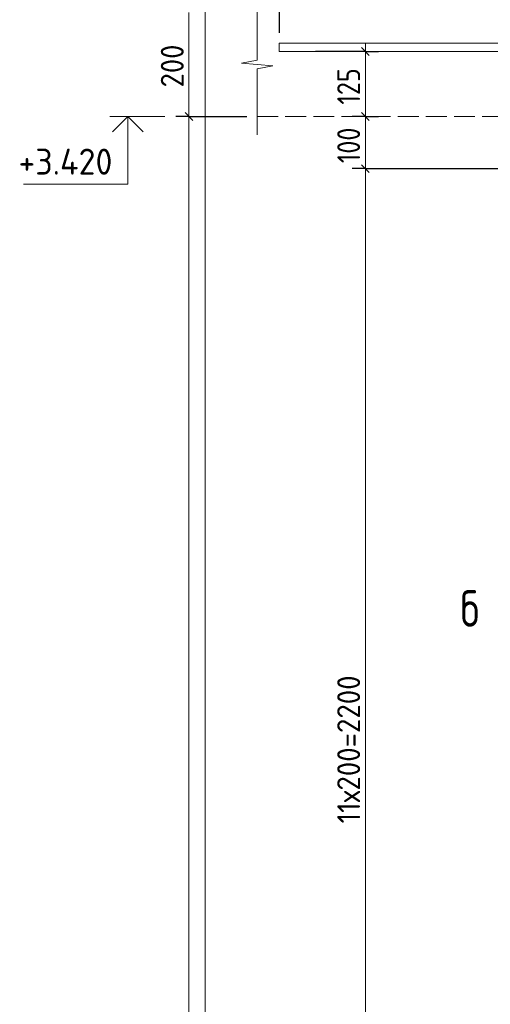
# Model space of a CAD drawing. Header units: millimetres. Extents: x 0 to 42000, y 0 to 29700.
# Tile 6 of 15: x 13118 to 17635, y 15502 to 24962. Entities that reach past the tile are written whole.
import ezdxf

# ---------------------------------------------------------------- set-up
doc = ezdxf.new("R2010")
doc.units = ezdxf.units.MM
doc.linetypes.add('______2', pattern=[270, 200, -70])
for name, color, linetype, lineweight in [('S1 Продольная арматура', 52, 'Continuous', 25), ('Standard', 7, 'Continuous', 25), ('ЖБ Перекрытие верхний уровень', 7, 'Continuous', 18), ('Примечания', 7, 'Continuous', 13), ('Узлы символ', 7, 'Continuous', 25)]:
    doc.layers.add(name, color=color, linetype=linetype, lineweight=lineweight)
doc.styles.add('ISOCPEUR', font='txt')

msp = doc.modelspace()

# ---------------------------------------------------------------- linework, layer by layer
at = {"layer": 'S1 Продольная арматура', "color": 7, "linetype": 'Continuous', "lineweight": 18, "transparency": 33554687}
msp.add_lwpolyline([(19107.4, 6131.8), (19107.4, 24456.8), (19102.1, 24494.4), (19089.6, 24532.5), (19070, 24567.4), (19046.3, 24595.7), (19017.9, 24619.5), (18983, 24639), (18945, 24651.6), (18907.4, 24656.8), (15607.4, 24656.8), (15607.4, 24736.8), (18912.9, 24736.8), (18963.2, 24729.8), (19015.4, 24712.6), (19063.5, 24685.6), (19103.1, 24652.5), (19136.2, 24612.9), (19163.1, 24564.8), (19180.4, 24512.6), (19187.4, 24462.4), (19187.4, 6131.8), (19107.4, 6131.8)], dxfattribs=at)
msp.add_lwpolyline([(19107.4, 6131.8), (19107.4, 24456.8), (19102.1, 24494.4), (19089.6, 24532.5), (19070, 24567.4), (19046.3, 24595.7), (19017.9, 24619.5), (18983, 24639), (18945, 24651.6), (18907.4, 24656.8), (15607.4, 24656.8), (15607.4, 24736.8), (18912.9, 24736.8), (18963.2, 24729.8), (19015.4, 24712.6), (19063.5, 24685.6), (19103.1, 24652.5), (19136.2, 24612.9), (19163.1, 24564.8), (19180.4, 24512.6), (19187.4, 24462.4), (19187.4, 6131.8), (19107.4, 6131.8)], dxfattribs=at)
msp.add_lwpolyline([(19107.4, 6131.8), (19107.4, 24456.8), (19102.1, 24494.4), (19089.6, 24532.5), (19070, 24567.4), (19046.3, 24595.7), (19017.9, 24619.5), (18983, 24639), (18945, 24651.6), (18907.4, 24656.8), (15607.4, 24656.8), (15607.4, 24736.8), (18912.9, 24736.8), (18963.2, 24729.8), (19015.4, 24712.6), (19063.5, 24685.6), (19103.1, 24652.5), (19136.2, 24612.9), (19163.1, 24564.8), (19180.4, 24512.6), (19187.4, 24462.4), (19187.4, 6131.8), (19107.4, 6131.8)], dxfattribs=at)
msp.add_lwpolyline([(19107.4, 6131.8), (19107.4, 24456.8), (19102.1, 24494.4), (19089.6, 24532.5), (19070, 24567.4), (19046.3, 24595.7), (19017.9, 24619.5), (18983, 24639), (18945, 24651.6), (18907.4, 24656.8), (15607.4, 24656.8), (15607.4, 24736.8), (18912.9, 24736.8), (18963.2, 24729.8), (19015.4, 24712.6), (19063.5, 24685.6), (19103.1, 24652.5), (19136.2, 24612.9), (19163.1, 24564.8), (19180.4, 24512.6), (19187.4, 24462.4), (19187.4, 6131.8), (19107.4, 6131.8)], dxfattribs=at)
msp.add_lwpolyline([(19107.4, 6131.8), (19107.4, 24456.8), (19102.1, 24494.4), (19089.6, 24532.5), (19070, 24567.4), (19046.3, 24595.7), (19017.9, 24619.5), (18983, 24639), (18945, 24651.6), (18907.4, 24656.8), (15607.4, 24656.8), (15607.4, 24736.8), (18912.9, 24736.8), (18963.2, 24729.8), (19015.4, 24712.6), (19063.5, 24685.6), (19103.1, 24652.5), (19136.2, 24612.9), (19163.1, 24564.8), (19180.4, 24512.6), (19187.4, 24462.4), (19187.4, 6131.8), (19107.4, 6131.8)], dxfattribs=at)
msp.add_lwpolyline([(19107.4, 6131.8), (19107.4, 24456.8), (19102.1, 24494.4), (19089.6, 24532.5), (19070, 24567.4), (19046.3, 24595.7), (19017.9, 24619.5), (18983, 24639), (18945, 24651.6), (18907.4, 24656.8), (15607.4, 24656.8), (15607.4, 24736.8), (18912.9, 24736.8), (18963.2, 24729.8), (19015.4, 24712.6), (19063.5, 24685.6), (19103.1, 24652.5), (19136.2, 24612.9), (19163.1, 24564.8), (19180.4, 24512.6), (19187.4, 24462.4), (19187.4, 6131.8), (19107.4, 6131.8)], dxfattribs=at)
at = {"layer": 'Standard', "color": 7, "linetype": 'Continuous', "lineweight": -3, "transparency": 33554687}
for p, q in [((15607.4, 25786.6), (15607.4, 24836.8)), ((16435.4, 24656.8), (15957.3, 24656.8)), ((16435.4, 24656.8), (16310.4, 24656.8)), ((16435.4, 24656.8), (16560.4, 24656.8)), ((14742.5, 24031.8), (14617.5, 24031.8)), ((14742.5, 24031.8), (14867.5, 24031.8)), ((14742.5, 24031.8), (15297.4, 24031.8)), ((16435.4, 24031.8), (16310.4, 24031.8)), ((16435.4, 24031.8), (16560.4, 24031.8)), ((16435.4, 24031.8), (16438.4, 24031.8)), ((16435.4, 23531.8), (16310.4, 23531.8)), ((16435.4, 23531.8), (16560.4, 23531.8)), ((16435.4, 23531.8), (18207.4, 23531.8))]:
    msp.add_line(p, q, dxfattribs=at)
at = {"layer": 'Standard', "color": 7, "linetype": 'Continuous', "lineweight": 13, "transparency": 33554687}
for p, q in [((14742.5, 25031.8), (14742.5, 24031.8)), ((16435.4, 24656.8), (16435.4, 24731.8)), ((16435.4, 24031.8), (16435.4, 24656.8)), ((14511.8, 24031.8), (13981.8, 24031.8)), ((14742.5, 24031.8), (14742.5, 6131.8)), ((16435.4, 23531.8), (16435.4, 24031.8)), ((16435.4, 12531.8), (16435.4, 23531.8))]:
    msp.add_line(p, q, dxfattribs=at)
at = {"layer": 'Standard', "color": 7, "linetype": 'Continuous', "lineweight": 25, "transparency": 33554687}
for p, q in [((16472.9, 24619.3), (16397.9, 24694.3)), ((14705, 24069.3), (14780, 23994.3)), ((16472.9, 23994.3), (16397.9, 24069.3)), ((16472.9, 23494.3), (16397.9, 23569.3))]:
    msp.add_line(p, q, dxfattribs=at)
at = {"layer": 'Standard', "color": 254, "linetype": 'Continuous', "lineweight": 18, "true_color": 0xc4c4ff, "transparency": 33554687}
msp.add_lwpolyline([(14897.4, 3631.8), (22647.4, 3631.8), (22647.4, 26156.4), (14897.4, 26156.4), (14897.4, 3631.8)], dxfattribs=at)
at = {"layer": 'Standard', "color": 7, "linetype": 'Continuous', "lineweight": 13, "transparency": 33554687}
msp.add_lwpolyline([(14156.1, 24031.8), (14156.1, 23381.8), (13156.1, 23381.8)], dxfattribs=at)
at = {"layer": 'Standard', "color": 7, "linetype": 'Continuous', "lineweight": 35, "transparency": 33554687}
msp.add_lwpolyline([(14304.5, 23883.3), (14156.1, 24031.8), (14007.6, 23883.3)], dxfattribs=at)
at = {"layer": 'ЖБ Перекрытие верхний уровень', "color": 7, "linetype": '______2', "lineweight": 18, "transparency": 33554687}
msp.add_line((15397.4, 24031.8), (18147.4, 24031.8), dxfattribs=at)
at = {"layer": 'Примечания', "color": 7, "linetype": 'Continuous', "lineweight": 13, "transparency": 33554687}
for p, q in [((15397.4, 25206.8), (15397.4, 24572.3)), ((15397.4, 24572.3), (15247.4, 24545.3)), ((15247.4, 24545.3), (15547.4, 24518.3)), ((15547.4, 24518.3), (15397.4, 24491.3)), ((15397.4, 24491.3), (15397.4, 23856.8)), ((15397.4, 23856.8), (15397.4, 23856.8))]:
    msp.add_line(p, q, dxfattribs=at)

# ---------------------------------------------------------------- texts
at = {"layer": 'Standard', "color": 7, "linetype": 'Continuous', "lineweight": 25, "transparency": 33554687, "char_height": 220, "attachment_point": 7, "rotation": 90, "style": 'ISOCPEUR'}
for s, insert, width in [('\\W0.91;200', (14692.5, 24311.8), 561.981), ('\\W0.83;125', (16385.5, 24146.3), 508.571), ('\\W0.83;100', (16385.5, 23583.8), 508.571), ('\\W0.92;11х200=2200', (16385.5, 17239.8), 1706.477)]:
    msp.add_mtext(s, dxfattribs=dict(at, insert=insert, width=width))
at = {"layer": 'Standard', "color": 7, "linetype": 'Continuous', "lineweight": 25, "transparency": 33554687, "insert": (13106, 23473.4), "char_height": 250, "width": 1093.074, "attachment_point": 7, "style": 'ISOCPEUR'}
msp.add_mtext('\\W0.95;+3.420', dxfattribs=at)
at = {"layer": 'Узлы символ', "color": 7, "linetype": 'Continuous', "lineweight": 35, "transparency": 33554687, "insert": (17348.9, 19130.1), "char_height": 350, "width": 380.8, "attachment_point": 7, "style": 'ISOCPEUR'}
msp.add_mtext('\\W0.78;б', dxfattribs=at)

doc.saveas('drawing.dxf')
